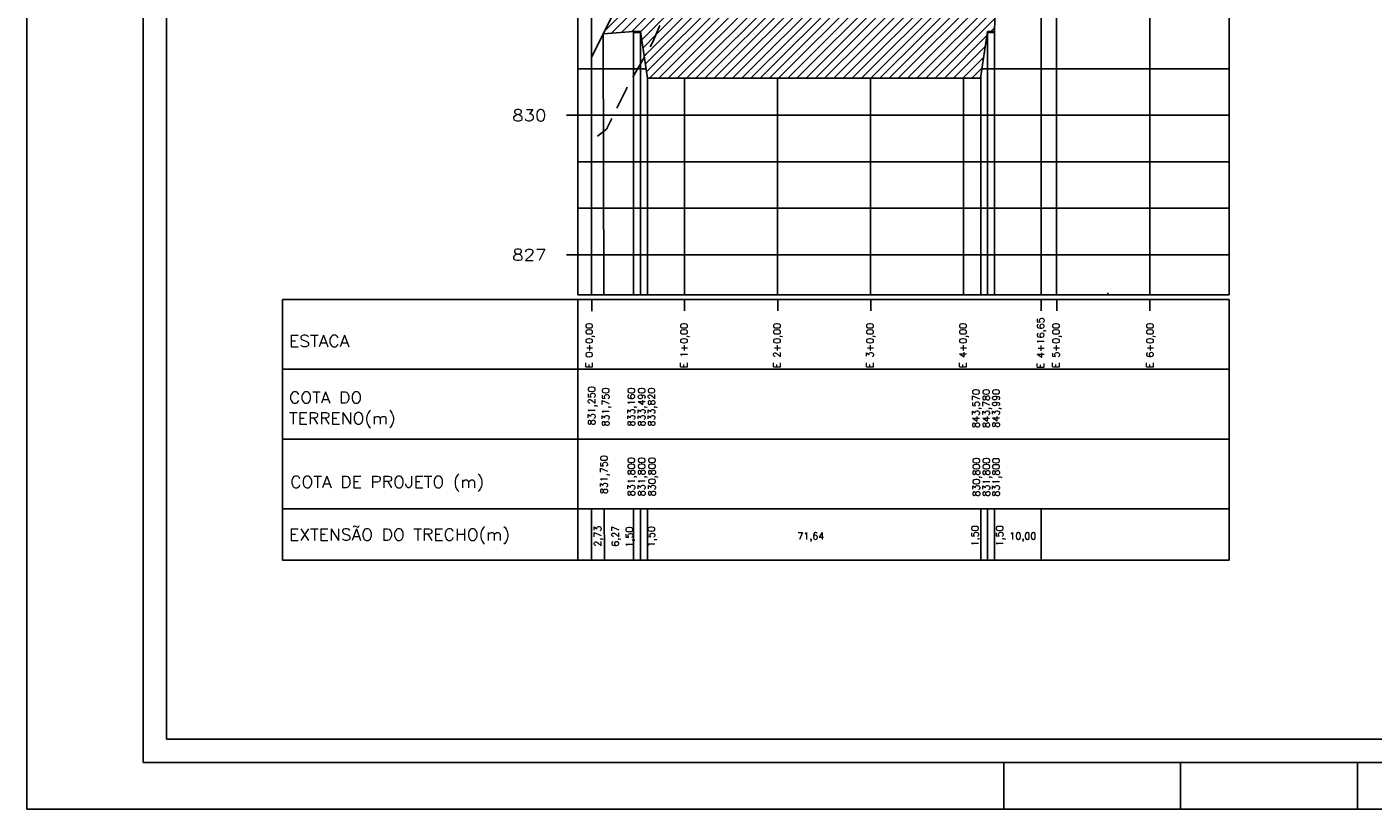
# Model space of a CAD drawing. Extents: x -1825 to 98, y 5678 to 6985.
# Tile 24 of 86: x -1825 to -1536, y 6391 to 6559. Entities that reach past the tile are written whole.
import ezdxf
from ezdxf.enums import TextEntityAlignment as Align

# ---------------------------------------------------------------- set-up
doc = ezdxf.new("R2010")
doc.units = 0
doc.header["$MEASUREMENT"] = 0
doc.linetypes.add('CONTINUO', pattern=[0])
doc.linetypes.add('DASHED', pattern=[0.75, 0.5, -0.25])
for name, color, linetype in [('-CORTE', 51, 'CONTINUOUS'), ('-PERFIL-ROCHA', 12, 'DASHED'), ('-ROCHA', 10, 'CONTINUO'), ('BASE', 6, 'CONTINUOUS'), ('PADRÃO', 7, 'CONTINUOUS'), ('PG-CORTE', 4, 'CONTINUOUS'), ('PG-LINE', 7, 'CONTINUOUS'), ('PG-MALHA', 7, 'CONTINUOUS'), ('PG-TERRENO', 6, 'CONTINUOUS'), ('PG-TXT-100', 3, 'CONTINUOUS'), ('PG-TXT-80', 2, 'CONTINUOUS')]:
    doc.layers.add(name, color=color, linetype=linetype)
doc.styles.add('ROMAMS', font='ROMANS.shx', dxfattribs={"height": 1.2})
doc.styles.add('ROMANS', font='romans.shx', dxfattribs={"height": 1.5})
pattern_1 = [(45, (-2564.0654, 179.2586), (-0.9899495, 0.9899495), [])]

msp = doc.modelspace()

# ---------------------------------------------------------------- hatches: boundary and pattern name
at = {"layer": '-CORTE'}
h = msp.add_hatch(dxfattribs=at)
h.set_pattern_fill('_USER', color=256, scale=1.4, angle=45, style=0, pattern_type=0)
h.set_pattern_definition(pattern_1)
h.paths.add_polyline_path([(-1626.54, 6627.23), (-1619.88, 6637.23), (-1615.06, 6643.76), (-1607.19, 6696.21), (-1610.34, 6690.18), (-1617.14, 6680.18), (-1624.13, 6670.18), (-1633.34, 6660.18), (-1640, 6650.18), (-1648.41, 6640.18), (-1657.59, 6630.18), (-1662.12, 6620.18), (-1669.15, 6610.18), (-1679.88, 6600.18), (-1684.34, 6590.18), (-1690.99, 6580.18), (-1695.52, 6570.18), (-1700.05, 6560.18), (-1701.31, 6557.68), (-1694.82, 6558.18), (-1693.29, 6558.18), (-1692.48, 6552.75), (-1690.67, 6555.95), (-1685.81, 6567.23), (-1677.56, 6579.68), (-1655.69, 6603.44), (-1647.67, 6610.95), (-1641.07, 6617.2), (-1635.1, 6622.14)])
h.paths.add_polyline_path([(-1615.51, 6668.23), (-1614.39, 6668.23), (-1614.39, 6670.51), (-1615.51, 6670.51)], flags=24)
h.paths.add_polyline_path([(-1614.83, 6675.54), (-1611.1, 6675.54), (-1611.1, 6677.82), (-1614.83, 6677.82)], flags=24)
at = {"layer": '-ROCHA'}
h = msp.add_hatch(dxfattribs=at)
h.set_pattern_fill('_USER', color=256, scale=1.4, angle=45, style=0, pattern_type=0)
h.set_pattern_definition(pattern_1)
h.paths.add_polyline_path([(-1620.2, 6548.18), (-1618.7, 6558.18), (-1617.2, 6558.18), (-1615.06, 6643.76), (-1619.88, 6637.23), (-1626.54, 6627.23), (-1635.1, 6622.14), (-1641.07, 6617.2), (-1647.67, 6610.95), (-1655.69, 6603.44), (-1677.56, 6579.68), (-1685.81, 6567.23), (-1690.67, 6555.95), (-1692.48, 6552.75), (-1691.79, 6548.18)])
h.paths.add_polyline_path([(-1621.85, 6595.26), (-1620, 6595.26), (-1620, 6597.54), (-1621.85, 6597.54)], flags=24)
h.paths.add_polyline_path([(-1619.34, 6605.66), (-1618.22, 6605.66), (-1618.22, 6607.94), (-1619.34, 6607.94)], flags=24)

# ---------------------------------------------------------------- linework, layer by layer
at = {"layer": '-PERFIL-ROCHA', "ltscale": 10, "flags": 128}
msp.add_lwpolyline([(-1702.52, 6535.66), (-1700.62, 6537.23), (-1696.34, 6545.9), (-1690.67, 6555.95), (-1685.81, 6567.23), (-1677.56, 6579.68), (-1655.69, 6603.44), (-1647.67, 6610.95), (-1641.07, 6617.2), (-1635.1, 6622.14), (-1626.54, 6627.23), (-1619.88, 6637.23), (-1610.01, 6650.59), (-1603.04, 6663.13), (-1597.47, 6673.81), (-1592.12, 6683.1), (-1576.56, 6707.24)], dxfattribs=at)
at = {"layer": 'BASE', "color": 11, "linetype": 'CONTINUOUS'}
for p, q in [((-1694.82, 6557.98), (-1693.29, 6557.98)), ((-1618.7, 6557.98), (-1617.2, 6557.98))]:
    msp.add_line(p, q, dxfattribs=at)
at = {"layer": 'PADRÃO', "color": 2}
for p, q in [((-1615.2, 6391.02), (-1615.2, 6401.02)), ((-1577.2, 6391.02), (-1577.2, 6401.02)), ((-1539.2, 6391.02), (-1539.2, 6401.02))]:
    msp.add_line(p, q, dxfattribs=at)
msp.add_lwpolyline([(-1825.2, 6985.02), (-1825.2, 6391.02), (-984.2, 6391.02), (-984.2, 6985.02), (-1825.2, 6985.02)], dxfattribs=at)
at = {"layer": 'PADRÃO', "color": 1}
msp.add_lwpolyline([(-1800.2, 6401.02), (-994.2, 6401.02), (-994.2, 6975.02), (-1800.2, 6975.02)], close=True, dxfattribs=at)
at = {"layer": 'PADRÃO', "color": 2}
msp.add_lwpolyline([(-1795.2, 6406.02), (-1174.2, 6406.02), (-1174.2, 6970.02), (-1795.2, 6970.02)], close=True, dxfattribs=at)
at = {"layer": 'PG-CORTE', "linetype": 'CONTINUOUS'}
for p, q in [((-1617.2, 6558.18), (-1615.06, 6643.76)), ((-1694.82, 6558.18), (-1701.31, 6557.68)), ((-1693.29, 6558.18), (-1691.79, 6548.18)), ((-1620.2, 6548.18), (-1618.7, 6558.18)), ((-1691.79, 6548.18), (-1620.2, 6548.18)), ((-1592.84, 6501.98), (-1592.84, 6501.58))]:
    msp.add_line(p, q, dxfattribs=at)
at = {"layer": 'PG-CORTE', "color": 11, "linetype": 'CONTINUOUS'}
for p, q in [((-1694.82, 6558.18), (-1693.29, 6558.18)), ((-1618.7, 6558.18), (-1617.2, 6558.18))]:
    msp.add_line(p, q, dxfattribs=at)
at = {"layer": 'PG-LINE', "color": 3, "linetype": 'CONTINUOUS'}
for p, q in [((-1607.19, 6501.58), (-1607.19, 6696.21)), ((-1701.31, 6557.68), (-1701.19, 6501.58)), ((-1694.82, 6558.18), (-1694.82, 6501.58)), ((-1694.82, 6558.18), (-1694.82, 6501.58)), ((-1693.32, 6558.18), (-1693.32, 6501.58)), ((-1618.7, 6558.18), (-1618.7, 6501.58)), ((-1617.2, 6558.18), (-1617.2, 6501.58)), ((-1703.82, 6552.68), (-1703.82, 6501.58)), ((-1691.82, 6548.38), (-1691.82, 6501.58)), ((-1620.17, 6548.37), (-1620.17, 6501.58)), ((-1703.82, 6455.58), (-1703.82, 6444.57)), ((-1703.82, 6455.58), (-1703.82, 6444.57)), ((-1701.09, 6455.58), (-1701.07, 6444.57)), ((-1694.82, 6455.58), (-1694.82, 6444.57)), ((-1693.32, 6455.58), (-1693.32, 6444.57)), ((-1691.82, 6455.58), (-1691.82, 6444.57)), ((-1620.17, 6455.58), (-1620.17, 6444.57)), ((-1618.7, 6455.58), (-1618.7, 6444.57)), ((-1617.2, 6455.58), (-1617.2, 6444.57)), ((-1607.19, 6455.58), (-1607.19, 6444.57))]:
    msp.add_line(p, q, dxfattribs=at)
at = {"layer": 'PG-MALHA', "color": 4, "linetype": 'CONTINUO'}
for p, q in [((-1706.75, 6730.18), (-1706.75, 6501.58)), ((-1566.75, 6730.18), (-1566.75, 6501.58)), ((-1770.25, 6500.58), (-1566.75, 6500.58)), ((-1770.25, 6500.58), (-1770.25, 6444.57)), ((-1706.75, 6500.58), (-1706.75, 6444.57)), ((-1566.75, 6500.58), (-1566.75, 6444.57)), ((-1566.75, 6485.58), (-1770.25, 6485.58)), ((-1566.75, 6470.58), (-1770.25, 6470.58)), ((-1566.75, 6455.58), (-1770.25, 6455.58)), ((-1770.25, 6444.57), (-1566.75, 6444.57))]:
    msp.add_line(p, q, dxfattribs=at)
at = {"layer": 'PG-MALHA', "linetype": 'CONTINUO'}
for p, q in [((-1703.85, 6730.18), (-1703.85, 6550.18)), ((-1603.85, 6730.18), (-1603.85, 6501.68)), ((-1583.85, 6730.28), (-1583.85, 6501.58)), ((-1683.85, 6548.18), (-1683.85, 6501.68)), ((-1663.85, 6548.18), (-1663.85, 6501.68)), ((-1643.85, 6548.18), (-1643.85, 6501.68)), ((-1623.85, 6548.18), (-1623.85, 6501.68))]:
    msp.add_line(p, q, dxfattribs=at)
for points in [[(-1706.75, 6550.18), (-1692.09, 6550.18)], [(-1619.9, 6550.18), (-1566.75, 6550.18)], [(-1706.75, 6540.18), (-1615.17, 6540.18)], [(-1622.86, 6540.18), (-1566.75, 6540.18)], [(-1706.75, 6530.18), (-1615.17, 6530.18)], [(-1624.86, 6530.18), (-1566.75, 6530.18)], [(-1706.75, 6520.18), (-1566.75, 6520.18)], [(-1706.75, 6510.18), (-1566.75, 6510.18)], [(-1703.82, 6500.58), (-1703.82, 6500.59)], [(-1703.79, 6498.07), (-1703.79, 6500.49)], [(-1683.82, 6498.17), (-1683.82, 6500.59)], [(-1663.82, 6498.17), (-1663.82, 6500.59)], [(-1643.82, 6498.17), (-1643.82, 6500.59)], [(-1607.19, 6498.16), (-1607.19, 6500.58)], [(-1603.82, 6498.17), (-1603.82, 6500.59)], [(-1583.84, 6498.17), (-1583.84, 6500.59)]]:
    msp.add_lwpolyline(points, dxfattribs=at)
at = {"layer": 'PG-MALHA', "color": 5, "linetype": 'CONTINUO'}
for points in [[(-1709.22, 6540.18), (-1706.75, 6540.18)], [(-1709.22, 6510.18), (-1706.75, 6510.18)]]:
    msp.add_lwpolyline(points, dxfattribs=at)
at = {"layer": 'PG-MALHA', "color": 4, "linetype": 'CONTINUO'}
msp.add_lwpolyline([(-1706.75, 6501.58), (-1566.75, 6501.58)], dxfattribs=at)
at = {"layer": 'PG-TERRENO', "linetype": 'CONTINUOUS', "flags": 128}
msp.add_lwpolyline([(-1703.82, 6552.68), (-1700.05, 6560.18), (-1695.52, 6570.18), (-1690.99, 6580.18), (-1684.34, 6590.18), (-1679.88, 6600.18), (-1669.15, 6610.18), (-1662.12, 6620.18), (-1657.59, 6630.18), (-1648.41, 6640.18), (-1640, 6650.18), (-1633.34, 6660.18), (-1624.13, 6670.18), (-1617.14, 6680.18), (-1610.34, 6690.18), (-1605.12, 6700.18), (-1587.02, 6730.18)], dxfattribs=at)

# ---------------------------------------------------------------- texts
at = {"layer": 'PG-TXT-100', "style": 'ROMANS', "width": 1.080702}
for s, p, p2 in [('830', (-1720.87, 6538.93), (-1713.53, 6538.93)), ('827', (-1720.87, 6508.93), (-1713.53, 6508.93))]:
    msp.add_text(s, height=2.5, dxfattribs=at).set_placement(p, p2, align=Align.FIT)
for s, p in [('ESTACA', (-1768.86, 6490.4)), ('COTA DO', (-1768.86, 6478.26)), ('TERRENO(m)', (-1768.86, 6473.79)), ('COTA DE PROJETO (m)', (-1768.61, 6460.11)), ('EXTENSÃO DO TRECHO(m)', (-1768.86, 6448.8))]:
    msp.add_text(s, height=2.5, dxfattribs=at).set_placement(p)
at = {"layer": 'PG-TXT-80', "linetype": 'CONTINUOUS', "style": 'ROMANS'}
for s, p in [('E 0+0,00', (-1703.59, 6485.84)), ('E 1+0,00', (-1683.22, 6485.84)), ('E 2+0,00', (-1663.22, 6485.84)), ('E 3+0,00', (-1643.22, 6485.84)), ('E 4+0,00', (-1623.2, 6485.84)), ('E 4+16,65', (-1606.54, 6485.74)), ('E 5+0,00', (-1603.22, 6485.84)), ('E 6+0,00', (-1583.04, 6485.84)), ('833,160', (-1694.53, 6473.28)), ('833,490', (-1692.31, 6473.28)), ('833,820', (-1690.19, 6473.28)), ('843,570', (-1620.44, 6472.97)), ('843,780', (-1618.25, 6472.97)), ('843,990', (-1616.16, 6473))]:
    msp.add_text(s, height=1.5, rotation=90, dxfattribs=at).set_placement(p)
at = {"layer": 'PG-TXT-80', "style": 'ROMAMS'}
for s, p in [('831,250', (-1703.04, 6473.54)), ('831,750', (-1700.06, 6473.28)), ('831,750', (-1700.38, 6458.74)), ('831,800', (-1694.53, 6458.28)), ('831,800', (-1692.33, 6458.28)), ('830,800', (-1690.06, 6458.28)), ('830,800', (-1620.39, 6458.2)), ('831,800', (-1618.2, 6458.2)), ('831,800', (-1616.11, 6458.19)), ('2,73', (-1701.76, 6447.44)), ('6,27', (-1697.98, 6447.42)), ('1,50', (-1694.96, 6447.26)), ('1,50', (-1690.23, 6447.34)), ('1,50', (-1620.66, 6447.5)), ('1,50', (-1615.33, 6447.5))]:
    msp.add_text(s, height=1.5, rotation=90, dxfattribs=at).set_placement(p)
for s, p in [('71,64', (-1659.6, 6448.97)), ('10,00', (-1614.03, 6448.95))]:
    msp.add_text(s, height=1.5, dxfattribs=at).set_placement(p)

doc.saveas('drawing.dxf')
